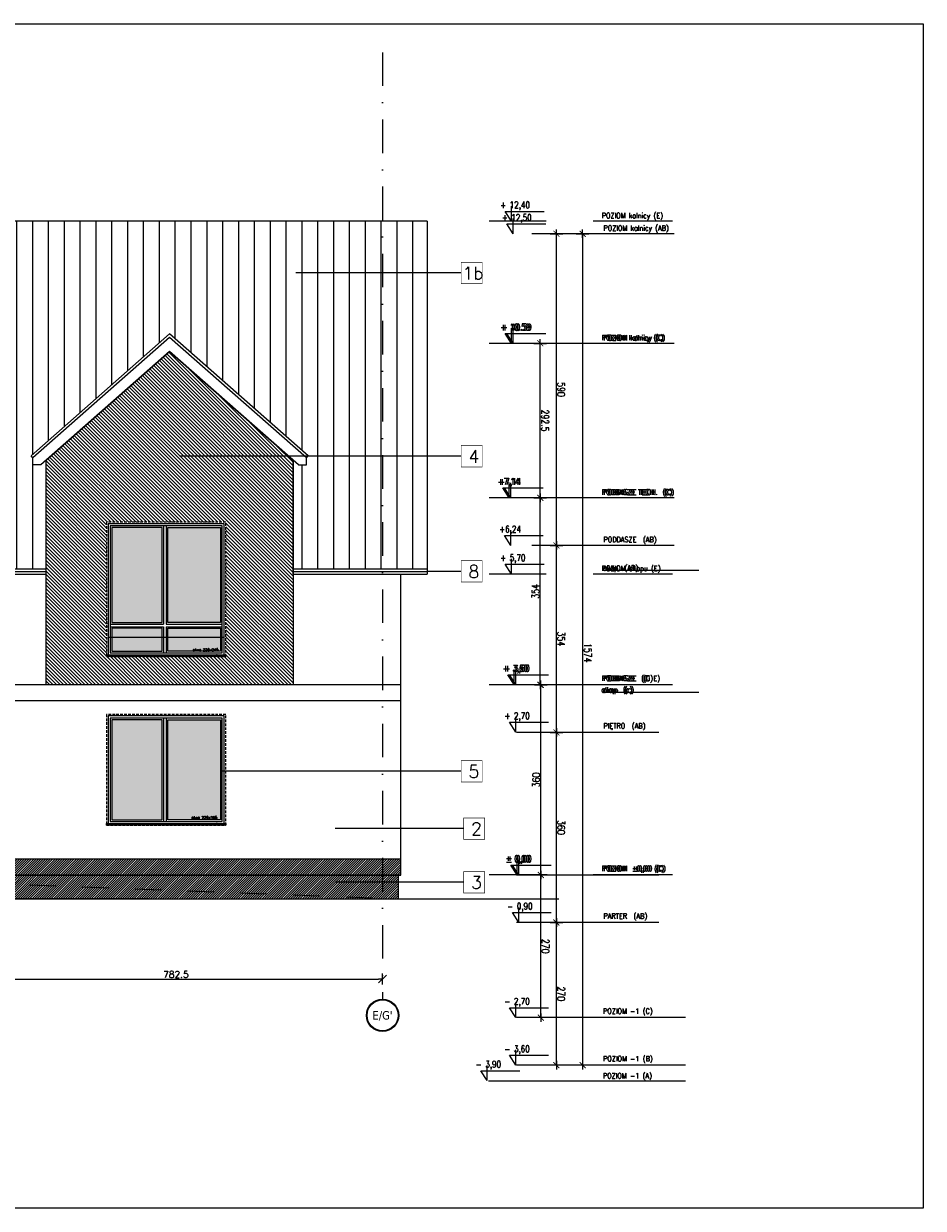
# Model space of a CAD drawing. Header units: millimetres. Extents: x 23192 to 177760, y -399809 to -79279.
# Tile 56 of 256: x 76333 to 78036, y -210097 to -207855. Entities that reach past the tile are written whole.
import ezdxf
from ezdxf.enums import TextEntityAlignment as Align

# ---------------------------------------------------------------- set-up
doc = ezdxf.new("R2010")
doc.units = ezdxf.units.MM
for name, pattern in [('2_3', [1, 0.5, -0.5]), ('CARKOVANA', [7.5, 5, -2.5]), ('DASHDOT', [25.4, 12.7, -6.35, 0, -6.35])]:
    doc.linetypes.add(name, pattern=pattern)
doc.layers.get('0').update_dxf_attribs({"lineweight": 0})
for name, color, linetype, lineweight in [('! opisy okien elewacja', 7, 'Continuous', 0), ('!! 0_ Istn-okna', 6, 'Continuous', 13), ('!! 0_ Istn-sciany', 3, 'Continuous', 30), ('!! 1  WYDZIELENIE PPOŻ', 252, 'Continuous', 0), ('!! 1_Hatch dach', 252, 'Continuous', 5), ('!! 1_projektowana elewacja', 3, 'Continuous', 25), ('!! wymiary osi', 250, 'Continuous', 9), ('0-osie-liniA', 14, 'DASHDOT', 5), ('0-osie-tx', 66, 'Continuous', 9), ('0-rzedne-blok', 62, 'Continuous', 13)]:
    doc.layers.add(name, color=color, linetype=linetype, lineweight=lineweight)
for name, color, linetype, lineweight, plot in [('!! 0_bloki rzędnych', 7, 'Continuous', 0, False), ('!! 0_ramki', 66, 'Continuous', 9, False), ('ND', 240, 'Continuous', 0, False)]:
    doc.layers.add(name, color=color, linetype=linetype, lineweight=lineweight, plot=plot)
doc.layers.add('!! 1_ELEWACJA KOLOR', color=7, linetype='Continuous', lineweight=13, true_color=0x6888bb)
doc.layers.add('!! 2_ELEWACJA COKÓŁ', color=9, linetype='Continuous', lineweight=13, true_color=0x808080)
doc.layers.add('!!_1  OPISY ELEWACJE', color=250, linetype='Continuous')
doc.styles.add('DEUTSCH', font='SIMPLEX8')
doc.styles.add('SIMPLEX', font='simplex.shx', dxfattribs={"width": 0.77})
doc.styles.add('TAHOMA', font='tahoma.ttf')
doc.styles.add('TXT', font='simplex.shx')
doc.dimstyles.new('DIM50', dxfattribs={"dimscale": 5, "dimtxt": 2.5, "dimasz": 1.5, "dimexe": 0, "dimexo": 0, "dimgap": 0.5, "dimtad": 1, "dimdec": 4, "dimrnd": 0.5, "dimdsep": 46, "dimtxsty": 'TXT', "dimblk1": 'TICK1', "dimblk2": 'TICK1', "dimsah": 1, "dimcen": 0, "dimse1": 1, "dimse2": 1, "dimclrd": 1, "dimclre": 7, "dimclrt": 9, "dimadec": 0, "dimazin": 0, "dimtfac": 1, "dimtdec": 4, "dimtmove": 2, "dimatfit": 3, "dimldrblk": 'TICK1', "dimfxl": 1, "dimtolj": 1, "dimarcsym": 0})
doc.dimstyles.new('OL PB 100', dxfattribs={"dimscale": 4, "dimtxt": 3.5, "dimasz": 0.2, "dimexe": 10, "dimexo": 10, "dimgap": 0.5, "dimtad": 1, "dimdec": 1, "dimrnd": 0.5, "dimzin": 9, "dimdsep": 46, "dimtxsty": 'SIMPLEX', "dimblk": 'thick_MSz', "dimcen": 0.05, "dimdle": 8, "dimse1": 1, "dimse2": 1, "dimclrd": 256, "dimclre": 256, "dimclrt": 3, "dimadec": 1, "dimazin": 2, "dimtfac": 1, "dimtdec": 1, "dimtix": 1, "dimtofl": 0, "dimtmove": 2, "dimatfit": 3, "dimldrblk": 'thick_MSz', "dimfxl": 10, "dimfxlon": 1, "dimtolj": 1, "dimlwd": -1, "dimlwe": -1, "dimarcsym": 0})

# ---------------------------------------------------------------- blocks, each defined once
blk = doc.blocks.new('thick_MSz')
for p, q in [((-10, 0), (10, 0)), ((0, 15), (0, -15))]:
    blk.add_line(p, q)
at = {"const_width": 2, "elevation": 2}
blk.add_lwpolyline([(-7.1, -7.1), (7.1, 7.1)], dxfattribs=at)
blk = doc.blocks.new('*D3826')
at = {"layer": 'DEFPOINTS', "color": 0, "ltscale": 100, "transparency": 16777216}
for p in [(15576.3, 8739.9), (15576.3, 8648.5), (15846.3, 8648.5)]:
    blk.add_point(p, dxfattribs=at)
at = {"layer": 'ND', "ltscale": 100, "transparency": 16777216}
blk.add_line((15845.5, 8739.9), (15577.1, 8739.9), dxfattribs=at)
at = {"layer": 'ND', "ltscale": 100, "transparency": 16777216, "xscale": 0.8, "yscale": 0.8, "zscale": 0.8}
for p, rotation in [((15576.3, 8739.9), 180.0000000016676), ((15846.3, 8739.9), 1.667546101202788e-09)]:
    blk.add_blockref('thick_MSz', p, dxfattribs=dict(at, rotation=rotation))
at = {"layer": 'ND', "color": 3, "ltscale": 100, "transparency": 16777216, "insert": (15711.3, 8748.9), "char_height": 14, "attachment_point": 5, "rotation": 0, "style": 'SIMPLEX'}
blk.add_mtext('\\A1;270', dxfattribs=at)
blk = doc.blocks.new('D_kota')
for p, q in [((8.7, 0), (8.7, 23)), ((-0.8, 15), (8.7, 15)), ((8.7, 0), (-0.8, 15))]:
    blk.add_line(p, q)
blk.add_lwpolyline([(-0.8, 15), (57.9, 15)])
at = {"style": 'DEUTSCH', "width": 0.8}
blk.add_attdef('POZ.ARCH', (7.3, 19.7), '', height=10, dxfattribs=at)
blk = doc.blocks.new('*D3827')
at = {"layer": 'DEFPOINTS', "color": 0, "ltscale": 100, "transparency": 16777216}
for p in [(15846.3, 8789.5), (14272.3, 8752.2), (15846.3, 8606.6)]:
    blk.add_point(p, dxfattribs=at)
at = {"layer": 'ND', "ltscale": 100, "transparency": 16777216}
blk.add_line((14273.1, 8789.5), (15845.5, 8789.5), dxfattribs=at)
at = {"layer": 'ND', "ltscale": 100, "transparency": 16777216, "xscale": 0.8, "yscale": 0.8, "zscale": 0.8}
for p, rotation in [((14272.3, 8789.5), 180.0000000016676), ((15846.3, 8789.5), 1.667517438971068e-09)]:
    blk.add_blockref('thick_MSz', p, dxfattribs=dict(at, rotation=rotation))
at = {"layer": 'ND', "color": 3, "ltscale": 100, "transparency": 16777216, "insert": (15065.7, 8799.5), "char_height": 14, "attachment_point": 5, "rotation": 0, "style": 'SIMPLEX'}
blk.add_mtext('\\A1;1574', dxfattribs=at)
blk = doc.blocks.new('*D3828')
at = {"layer": 'DEFPOINTS', "color": 0, "ltscale": 100, "transparency": 16777216}
for p in [(15216.3, 8739.9), (15216.3, 8648.5), (15576.3, 8648.5)]:
    blk.add_point(p, dxfattribs=at)
at = {"layer": 'ND', "ltscale": 100, "transparency": 16777216}
blk.add_line((15575.5, 8739.9), (15217.1, 8739.9), dxfattribs=at)
at = {"layer": 'ND', "ltscale": 100, "transparency": 16777216, "xscale": 0.8, "yscale": 0.8, "zscale": 0.8}
for p, rotation in [((15216.3, 8739.9), 180.0000000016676), ((15576.3, 8739.9), 1.667546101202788e-09)]:
    blk.add_blockref('thick_MSz', p, dxfattribs=dict(at, rotation=rotation))
at = {"layer": 'ND', "color": 3, "ltscale": 100, "transparency": 16777216, "insert": (15396.3, 8748.9), "char_height": 14, "attachment_point": 5, "rotation": 0, "style": 'SIMPLEX'}
blk.add_mtext('\\A1;360', dxfattribs=at)
blk = doc.blocks.new('*D3829')
at = {"layer": 'DEFPOINTS', "color": 0, "ltscale": 100, "transparency": 16777216}
for p in [(14862.3, 8739.9), (14862.3, 8648.6), (15216.3, 8648.5)]:
    blk.add_point(p, dxfattribs=at)
at = {"layer": 'ND', "ltscale": 100, "transparency": 16777216}
blk.add_line((15215.5, 8739.9), (14863.1, 8739.9), dxfattribs=at)
at = {"layer": 'ND', "ltscale": 100, "transparency": 16777216, "xscale": 0.8, "yscale": 0.8, "zscale": 0.8}
for p, rotation in [((14862.3, 8739.9), 180.0000000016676), ((15216.3, 8739.9), 1.667546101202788e-09)]:
    blk.add_blockref('thick_MSz', p, dxfattribs=dict(at, rotation=rotation))
at = {"layer": 'ND', "color": 3, "ltscale": 100, "transparency": 16777216, "insert": (15039.3, 8748.9), "char_height": 14, "attachment_point": 5, "rotation": 0, "style": 'SIMPLEX'}
blk.add_mtext('\\A1;354', dxfattribs=at)
blk = doc.blocks.new('*D3830')
at = {"layer": 'DEFPOINTS', "color": 0, "ltscale": 100, "transparency": 16777216}
for p in [(14272.3, 8739.9), (14272.3, 8693), (14862.3, 8648.6)]:
    blk.add_point(p, dxfattribs=at)
at = {"layer": 'ND', "ltscale": 100, "transparency": 16777216}
blk.add_line((14861.5, 8739.9), (14273.1, 8739.9), dxfattribs=at)
at = {"layer": 'ND', "ltscale": 100, "transparency": 16777216, "xscale": 0.8, "yscale": 0.8, "zscale": 0.8}
for p, rotation in [((14272.3, 8739.9), 180.0000000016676), ((14862.3, 8739.9), 1.667546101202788e-09)]:
    blk.add_blockref('thick_MSz', p, dxfattribs=dict(at, rotation=rotation))
at = {"layer": 'ND', "color": 3, "ltscale": 100, "transparency": 16777216, "insert": (14567.3, 8748.9), "char_height": 14, "attachment_point": 5, "rotation": 0, "style": 'SIMPLEX'}
blk.add_mtext('\\A1;590', dxfattribs=at)
blk = doc.blocks.new('*D3831')
at = {"layer": 'DEFPOINTS', "color": 0, "ltscale": 100, "transparency": 16777216}
for p in [(15486.3, 8710.4), (15486.3, 8648.5), (15756.3, 8648.5)]:
    blk.add_point(p, dxfattribs=at)
at = {"layer": 'ND', "ltscale": 100, "transparency": 16777216}
blk.add_line((15755.5, 8710.4), (15487.1, 8710.4), dxfattribs=at)
at = {"layer": 'ND', "ltscale": 100, "transparency": 16777216, "xscale": 0.8, "yscale": 0.8, "zscale": 0.8}
for p, rotation in [((15486.3, 8710.4), 180.0000000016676), ((15756.3, 8710.4), 1.667546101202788e-09)]:
    blk.add_blockref('thick_MSz', p, dxfattribs=dict(at, rotation=rotation))
at = {"layer": 'ND', "color": 3, "ltscale": 100, "transparency": 16777216, "insert": (15621.3, 8719.4), "char_height": 14, "attachment_point": 5, "rotation": 0, "style": 'SIMPLEX'}
blk.add_mtext('\\A1;270', dxfattribs=at)
blk = doc.blocks.new('*D3832')
at = {"layer": 'DEFPOINTS', "color": 0, "ltscale": 100, "transparency": 16777216}
for p in [(15126.3, 8710.4), (15126.3, 8648.5), (15486.3, 8648.5)]:
    blk.add_point(p, dxfattribs=at)
at = {"layer": 'ND', "ltscale": 100, "transparency": 16777216}
blk.add_line((15485.5, 8710.4), (15127.1, 8710.4), dxfattribs=at)
at = {"layer": 'ND', "ltscale": 100, "transparency": 16777216, "xscale": 0.8, "yscale": 0.8, "zscale": 0.8, "rotation": 180}
blk.add_blockref('thick_MSz', (15126.3, 8710.4), dxfattribs=at)
at = {"layer": 'ND', "ltscale": 100, "transparency": 16777216, "xscale": 0.8, "yscale": 0.8, "zscale": 0.8}
blk.add_blockref('thick_MSz', (15486.3, 8710.4), dxfattribs=at)
at = {"layer": 'ND', "color": 3, "ltscale": 100, "transparency": 16777216, "insert": (15306.3, 8701.4), "char_height": 14, "attachment_point": 5, "rotation": 180, "style": 'SIMPLEX'}
blk.add_mtext('\\A1;360', dxfattribs=at)
blk = doc.blocks.new('*D3824')
at = {"layer": 'DEFPOINTS', "color": 0, "ltscale": 100, "transparency": 16777216}
for p in [(14772.3, 8709.4), (14772.3, 8648.5), (15126.3, 8648.5)]:
    blk.add_point(p, dxfattribs=at)
at = {"layer": 'ND', "ltscale": 100, "transparency": 16777216}
blk.add_line((15125.5, 8709.4), (14773.1, 8709.4), dxfattribs=at)
at = {"layer": 'ND', "ltscale": 100, "transparency": 16777216, "xscale": 0.8, "yscale": 0.8, "zscale": 0.8, "rotation": 180}
blk.add_blockref('thick_MSz', (14772.3, 8709.4), dxfattribs=at)
at = {"layer": 'ND', "ltscale": 100, "transparency": 16777216, "xscale": 0.8, "yscale": 0.8, "zscale": 0.8}
blk.add_blockref('thick_MSz', (15126.3, 8709.4), dxfattribs=at)
at = {"layer": 'ND', "color": 3, "ltscale": 100, "transparency": 16777216, "insert": (14949.3, 8700.4), "char_height": 14, "attachment_point": 5, "rotation": 180, "style": 'SIMPLEX'}
blk.add_mtext('\\A1;354', dxfattribs=at)
blk = doc.blocks.new('*D3825')
at = {"layer": 'DEFPOINTS', "color": 0, "ltscale": 100, "transparency": 16777216}
for p in [(14479.8, 8709.4), (14479.8, 8593.5), (14772.3, 8593.5)]:
    blk.add_point(p, dxfattribs=at)
at = {"layer": 'ND', "ltscale": 100, "transparency": 16777216}
blk.add_line((14771.5, 8709.4), (14480.6, 8709.4), dxfattribs=at)
at = {"layer": 'ND', "ltscale": 100, "transparency": 16777216, "xscale": 0.8, "yscale": 0.8, "zscale": 0.8, "rotation": 180}
blk.add_blockref('thick_MSz', (14479.8, 8709.4), dxfattribs=at)
at = {"layer": 'ND', "ltscale": 100, "transparency": 16777216, "xscale": 0.8, "yscale": 0.8, "zscale": 0.8}
blk.add_blockref('thick_MSz', (14772.3, 8709.4), dxfattribs=at)
at = {"layer": 'ND', "color": 3, "ltscale": 100, "transparency": 16777216, "insert": (14626.1, 8718.4), "char_height": 14, "attachment_point": 5, "style": 'SIMPLEX'}
blk.add_mtext('\\A1;292.5', dxfattribs=at)
blk = doc.blocks.new('N OKNO 220X245')
at = {"layer": '!! 1_Hatch dach', "true_color": 0x575757}
h = blk.add_hatch(dxfattribs=at)
h.set_pattern_fill('DOTS', color=251, angle=360)
h.set_pattern_definition([(180, (74902.1715, -193611.4926), (-0.79375, -1.5875), [0, -1.5875])])
h.paths.add_polyline_path([(74700.2, -203917.2), (74795.2, -203917.2), (74795.2, -203873.7), (74700.2, -203873.7)])
h.paths.add_polyline_path([(74806.2, -203917.2), (74906.2, -203917.2), (74906.2, -203873.7), (74806.2, -203873.7)])
h.paths.add_polyline_path([(74806.2, -203862.7), (74906.2, -203862.7), (74906.2, -203682.7), (74806.2, -203682.7)])
h.paths.add_polyline_path([(74700.2, -203862.7), (74795.2, -203862.7), (74795.2, -203682.7), (74700.2, -203682.7)])
h = blk.add_hatch(dxfattribs=at)
h.set_pattern_fill('ANSI31', color=251, scale=0.05, angle=360)
h.set_pattern_definition([(45, (26142.61758, 33649.01818), (-0.11225320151, 0.11225320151), [])])
h.paths.add_polyline_path([(74690.2, -203924.2), (74916.2, -203924.2), (74916.2, -203927.2), (74690.2, -203927.2)])
at = {"layer": '! opisy okien elewacja'}
for p in [(74693.2, -203865.2), (74693.2, -203871.2), (74693.2, -203924.2), (74899.2, -203924.2)]:
    blk.add_point(p, dxfattribs=at)
at = {"layer": '!! 0_ Istn-okna', "linetype": 'CARKOVANA', "lineweight": 5}
blk.add_lwpolyline([(74690.2, -203927.2), (74916.2, -203927.2), (74916.2, -203672.7), (74690.2, -203672.7)], close=True, dxfattribs=at)
at = {"layer": '!! 0_ Istn-okna'}
for points in [[(74693.2, -203924.2), (74913.2, -203924.2), (74913.2, -203675.7), (74693.2, -203675.7)], [(74697.2, -203920.2), (74909.2, -203920.2), (74909.2, -203679.7), (74697.2, -203679.7)], [(74795.2, -203682.7), (74700.2, -203682.7), (74700.2, -203862.7), (74795.2, -203862.7)], [(74806.2, -203682.7), (74906.2, -203682.7), (74906.2, -203862.7), (74806.2, -203862.7)], [(74795.2, -203873.7), (74700.2, -203873.7), (74700.2, -203917.2), (74795.2, -203917.2)], [(74806.2, -203873.7), (74906.2, -203873.7), (74906.2, -203917.2), (74806.2, -203917.2)], [(74690.2, -203924.2), (74916.2, -203924.2), (74916.2, -203927.2), (74690.2, -203927.2)]]:
    blk.add_lwpolyline(points, close=True, dxfattribs=at)
for points in [[(74798.2, -203679.7), (74798.2, -203865.7)], [(74803.2, -203679.7), (74803.2, -203865.7)], [(74697.2, -203865.7), (74798.2, -203865.7)], [(74697.2, -203870.7), (74798.2, -203870.7)], [(74798.2, -203870.7), (74798.2, -203920.2)], [(74803.2, -203865.7), (74909.2, -203865.7)], [(74803.2, -203870.7), (74909.2, -203870.7)], [(74803.2, -203870.7), (74803.2, -203920.2)]]:
    blk.add_lwpolyline(points, dxfattribs=at)
blk.add_lwpolyline([(74693.2, -203890.7), (74913.2, -203890.7)])
at = {"insert": (74853.5, -203912.2), "char_height": 5, "attachment_point": 1, "style": 'TXT'}
blk.add_mtext_dynamic_manual_height_columns('okno 220x245', width=87.931, gutter_width=75, heights=[0], dxfattribs=at)
blk = doc.blocks.new('N OKNO 220 X 195')
at = {"layer": '!! 1_Hatch dach', "true_color": 0x575757}
h = blk.add_hatch(dxfattribs=at)
h.set_pattern_fill('DOTS', color=251, angle=360)
h.paths.add_polyline_path([(76877.5, -203419.8), (76777.5, -203419.8), (76777.5, -203609.3), (76877.5, -203609.3)])
h.paths.add_polyline_path([(76766.5, -203419.8), (76671.5, -203419.8), (76671.5, -203609.3), (76766.5, -203609.3)])
h = blk.add_hatch(dxfattribs=at)
h.set_pattern_fill('ANSI31', color=251, scale=0.05, angle=360)
h.set_pattern_definition([(45, (28113.94453, 33956.91823), (-0.11225320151, 0.11225320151), [])])
h.paths.add_polyline_path([(76661.5, -203616.3), (76887.5, -203616.3), (76887.5, -203619.3), (76661.5, -203619.3)])
at = {"layer": '! opisy okien elewacja'}
for p in [(76664.5, -203616.3), (76870.5, -203616.3)]:
    blk.add_point(p, dxfattribs=at)
at = {"layer": '!! 0_ Istn-okna', "linetype": 'CARKOVANA', "lineweight": 5}
blk.add_lwpolyline([(76661.5, -203619.3), (76887.5, -203619.3), (76887.5, -203409.8), (76661.5, -203409.8)], close=True, dxfattribs=at)
at = {"layer": '!! 0_ Istn-okna'}
for points in [[(76664.5, -203616.3), (76884.5, -203616.3), (76884.5, -203412.8), (76664.5, -203412.8)], [(76668.5, -203612.3), (76880.5, -203612.3), (76880.5, -203416.8), (76668.5, -203416.8)], [(76766.5, -203419.8), (76671.5, -203419.8), (76671.5, -203609.3), (76766.5, -203609.3)], [(76777.5, -203419.8), (76877.5, -203419.8), (76877.5, -203609.3), (76777.5, -203609.3)], [(76661.5, -203616.3), (76887.5, -203616.3), (76887.5, -203619.3), (76661.5, -203619.3)]]:
    blk.add_lwpolyline(points, close=True, dxfattribs=at)
for points in [[(76769.5, -203416.8), (76769.5, -203612.3)], [(76774.5, -203416.8), (76774.5, -203612.3)]]:
    blk.add_lwpolyline(points, dxfattribs=at)
at = {"insert": (76822.4, -203602.6), "char_height": 5, "attachment_point": 1, "style": 'TXT'}
blk.add_mtext_dynamic_manual_height_columns('okno 220x195', width=87.931, gutter_width=75, heights=[0], dxfattribs=at)
blk = doc.blocks.new('*U81')
h = blk.add_hatch(color=256)
edge = h.paths.add_edge_path()
edge.add_arc((0, 0), 30.6, 0, 360)
edge = h.paths.add_edge_path(flags=17)
edge.add_arc((0, 0), 29.4, 0, 360)
for radius in [30.6, 29.4]:
    blk.add_circle((0, 0), radius)
at = {"style": 'TAHOMA', "flags": 8}
blk.add_attdef('ANSICHTSNUMMER', text='', height=16, dxfattribs=at).set_placement((0, 0), align=Align.MIDDLE_CENTER)
blk = doc.blocks.new('TICK1')
at = {"color": 2}
blk.add_line((-1, -1), (1, 1), dxfattribs=at)
at = {"color": 0}
for p, q in [((0, 0), (-1, 0)), ((0, -1.4), (0, 1.4))]:
    blk.add_line(p, q, dxfattribs=at)
blk = doc.blocks.new('*D3711')
at = {"layer": '!! wymiary osi', "color": 1, "lineweight": -2, "transparency": 16777216}
blk.add_line((62617.6, -216280.7), (63385.1, -216280.7), dxfattribs=at)
at = {"layer": 'DEFPOINTS', "color": 0, "transparency": 16777216}
for p in [(62610.1, -216280.7), (63392.6, -216280.7), (63392.6, -216280.7)]:
    blk.add_point(p, dxfattribs=at)
at = {"layer": '!! wymiary osi', "color": 1, "lineweight": -2, "transparency": 16777216, "xscale": 7.5, "yscale": 7.5, "zscale": 7.5, "rotation": 180}
blk.add_blockref('TICK1', (62610.1, -216280.7), dxfattribs=at)
at = {"layer": '!! wymiary osi', "color": 1, "lineweight": -2, "transparency": 16777216, "xscale": 7.5, "yscale": 7.5, "zscale": 7.5}
blk.add_blockref('TICK1', (63392.6, -216280.7), dxfattribs=at)
at = {"layer": '!! wymiary osi', "color": 9, "transparency": 16777216, "insert": (63001.3, -216271.9), "char_height": 12.5, "attachment_point": 5, "style": 'TXT'}
blk.add_mtext('\\A1;782.5', dxfattribs=at)
blk = doc.blocks.new('rzędne elewacji 3')
at = {"layer": '0-rzedne-blok'}
for p, q in [((-21412, 5688.3), (-21262.2, 5688.3)), ((-21173, 5688.3), (-21065, 5688.3)), ((-21412, 5328.3), (-21262.2, 5328.3)), ((-21173, 5328.3), (-21065, 5328.3)), ((-21412.1, 5118.5), (-21262.2, 5118.5)), ((-21173, 5118.5), (-21065, 5118.5)), ((-21412.1, 4974.3), (-21262.2, 4974.3)), ((-21173, 4974.3), (-21065, 4974.3)), ((-21412.1, 4681.8), (-21262.2, 4681.8)), ((-21173, 4681.8), (-21065, 4681.8)), ((-21412.1, 4450.7), (-21262.2, 4450.7)), ((-21173, 4450.7), (-21065, 4450.7))]:
    blk.add_line(p, q, dxfattribs=at)
ref = blk.add_blockref('D_kota', (-21107, 5688.3), dxfattribs=dict(at, xscale=1.250000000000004, yscale=1.250000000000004, zscale=1.250000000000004, rotation=180))
ref.add_attrib('POZ.ARCH', '%%p 0,00  ', (-21096.2, 5663.8), dxfattribs={"layer": '0', "height": 12.5, "rotation": 180, "style": 'DEUTSCH', "width": 0.8})
ref = blk.add_blockref('D_kota', (-21101.6, 5327.9), dxfattribs=dict(at, xscale=1.250000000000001, yscale=1.250000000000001, zscale=1.250000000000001, rotation=179.9999999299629))
ref.add_attrib('POZ.ARCH', '+ 3,60', (-21090.7, 5303.3), dxfattribs={"layer": '0', "height": 12.5, "rotation": 180, "style": 'DEUTSCH', "width": 0.8})
ref = blk.add_blockref('D_kota', (-21096.6, 5118.5), dxfattribs=dict(at, xscale=1.250000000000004, yscale=1.250000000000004, zscale=1.250000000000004, rotation=180))
ref.add_attrib('POZ.ARCH', '+ 5,70', (-21085.8, 5093.9), dxfattribs={"layer": '0', "height": 12.5, "rotation": 180, "style": 'DEUTSCH', "width": 0.8})
ref = blk.add_blockref('D_kota', (-21091.8, 4974.3), dxfattribs=dict(at, xscale=1.250000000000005, yscale=1.250000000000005, zscale=1.250000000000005, rotation=180))
ref.add_attrib('POZ.ARCH', '+7,14', (-21081, 4949.8), dxfattribs={"layer": '0', "height": 12.5, "rotation": 180, "style": 'DEUTSCH', "width": 0.8})
ref = blk.add_blockref('D_kota', (-21096.6, 4681.8), dxfattribs=dict(at, xscale=1.250000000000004, yscale=1.250000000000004, zscale=1.250000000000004, rotation=180))
ref.add_attrib('POZ.ARCH', '+ 10.59', (-21085.8, 4657.2), dxfattribs={"layer": '0', "height": 12.5, "rotation": 180, "style": 'DEUTSCH', "width": 0.8})
ref = blk.add_blockref('D_kota', (-21096.6, 4450.7), dxfattribs=dict(at, xscale=1.250000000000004, yscale=1.250000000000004, zscale=1.250000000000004, rotation=180))
ref.add_attrib('POZ.ARCH', '+ 12,40', (-21085.8, 4426.1), dxfattribs={"layer": '0', "height": 12.5, "rotation": 180, "style": 'DEUTSCH', "width": 0.8})
at = {"layer": '0-rzedne-blok', "style": 'SIMPLEX', "width": 0.77}
for s, p in [('POZIOM  %%P0,00 (C)', (-21278.3, 5681, 0)), ('okap  (c)', (-21277.4, 5342.7)), ('PODDASZE  (Ci E)', (-21278.3, 5321, 0)), ('POZIOM okapu (E)', (-21278.3, 5112.8, 0)), ('PODDASZE TECH.  (C)', (-21278.3, 4968.4, 0)), ('POZIOM kalnicy (C)', (-21278.3, 4676.1, 0)), ('POZIOM kalnicy (E)', (-21278.3, 4445, 0))]:
    blk.add_text(s, height=10, rotation=180, dxfattribs=at).set_placement(p)
blk = doc.blocks.new('POZIOMY BLOK')
for p, q in [((14909.91, 9009.49), (14909.91, 8828.06)), ((15140.67, 9009.49), (15140.67, 8828.06)), ((15756.32, 8984.49), (15756.32, 8664.25)), ((15846.32, 8984.49), (15846.32, 8664.25)), ((15876.32, 8984.49), (15876.32, 8664.25)), ((14272.32, 8962.8), (14272.32, 8693.05)), ((14479.8, 8962.8), (14479.8, 8693.05)), ((14772.32, 8962.8), (14772.32, 8693.05)), ((14862.32, 8962.8), (14862.32, 8693.05)), ((15126.32, 8934), (15126.32, 8664.25)), ((15216.32, 8934), (15216.32, 8664.25)), ((15486.32, 8934), (15486.32, 8664.25)), ((15576.32, 8934), (15576.32, 8664.25)), ((15876.32, 8682.25), (15876.32, 8611.49))]:
    blk.add_line(p, q)
at = {"layer": '0-rzedne-blok'}
ref = blk.add_blockref('D_kota', (15125.85, 8652.26), dxfattribs=dict(at, xscale=1.250000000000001, yscale=1.250000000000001, zscale=1.250000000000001, rotation=89.99999992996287))
ref.add_attrib('POZ.ARCH', '+ 3,60', (15101.27, 8641.44), dxfattribs={"layer": '0', "height": 12.5, "rotation": 90, "style": 'DEUTSCH', "width": 0.8})
ref = blk.add_blockref('D_kota', (15215.85, 8652.26), dxfattribs=dict(at, xscale=1.250000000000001, yscale=1.250000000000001, zscale=1.250000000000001, rotation=89.99999992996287))
ref.add_attrib('POZ.ARCH', '+ 2,70', (15191.27, 8641.44), dxfattribs={"layer": '0', "height": 12.5, "rotation": 90, "style": 'DEUTSCH', "width": 0.8})
ref = blk.add_blockref('D_kota', (15486.32, 8657.67), dxfattribs=dict(at, xscale=1.250000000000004, yscale=1.250000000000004, zscale=1.250000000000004, rotation=90))
ref.add_attrib('POZ.ARCH', '%%p 0,00  ', (15461.74, 8646.85), dxfattribs={"layer": '0', "height": 12.5, "rotation": 90, "style": 'DEUTSCH', "width": 0.8})
ref = blk.add_blockref('D_kota', (15576.32, 8657.67), dxfattribs=dict(at, xscale=1.250000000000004, yscale=1.250000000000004, zscale=1.250000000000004, rotation=90))
ref.add_attrib('POZ.ARCH', '- 0,90  ', (15551.74, 8646.85), dxfattribs={"layer": '0', "height": 12.5, "rotation": 90, "style": 'DEUTSCH', "width": 0.8})
ref = blk.add_blockref('D_kota', (15756.32, 8652.26), dxfattribs=dict(at, xscale=1.250000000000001, yscale=1.250000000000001, zscale=1.250000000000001, rotation=89.99999992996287))
ref.add_attrib('POZ.ARCH', '- 2,70', (15731.74, 8641.44), dxfattribs={"layer": '0', "height": 12.5, "rotation": 90, "style": 'DEUTSCH', "width": 0.8})
ref = blk.add_blockref('D_kota', (15846.32, 8652.26), dxfattribs=dict(at, xscale=1.250000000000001, yscale=1.250000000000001, zscale=1.250000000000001, rotation=89.99999992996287))
ref.add_attrib('POZ.ARCH', '- 3,60', (15821.74, 8641.44), dxfattribs={"layer": '0', "height": 12.5, "rotation": 90, "style": 'DEUTSCH', "width": 0.8})
ref = blk.add_blockref('D_kota', (14272.32, 8647.32), dxfattribs=dict(at, xscale=1.250000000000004, yscale=1.250000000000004, zscale=1.250000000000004, rotation=90))
ref.add_attrib('POZ.ARCH', '+ 12,50', (14247.74, 8636.49), dxfattribs={"layer": '0', "height": 12.5, "rotation": 90, "style": 'DEUTSCH', "width": 0.8})
ref = blk.add_blockref('D_kota', (14479.8, 8647.32), dxfattribs=dict(at, xscale=1.250000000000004, yscale=1.250000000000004, zscale=1.250000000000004, rotation=90))
ref.add_attrib('POZ.ARCH', '+ 10.59', (14455.22, 8636.49), dxfattribs={"layer": '0', "height": 12.5, "rotation": 90, "style": 'DEUTSCH', "width": 0.8})
ref = blk.add_blockref('D_kota', (14772.32, 8642.51), dxfattribs=dict(at, xscale=1.250000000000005, yscale=1.250000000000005, zscale=1.250000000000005, rotation=90))
ref.add_attrib('POZ.ARCH', '+7,14', (14747.74, 8631.68), dxfattribs={"layer": '0', "height": 12.5, "rotation": 90, "style": 'DEUTSCH', "width": 0.8})
ref = blk.add_blockref('D_kota', (14862.32, 8642.51), dxfattribs=dict(at, xscale=1.250000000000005, yscale=1.250000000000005, zscale=1.250000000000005, rotation=90))
ref.add_attrib('POZ.ARCH', '+6,24', (14837.74, 8631.68), dxfattribs={"layer": '0', "height": 12.5, "rotation": 90, "style": 'DEUTSCH', "width": 0.8})
ref = blk.add_blockref('D_kota', (15875.5, 8597.99), dxfattribs=dict(at, xscale=1.250000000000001, yscale=1.250000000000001, zscale=1.250000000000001, rotation=89.99999992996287))
ref.add_attrib('POZ.ARCH', '- 3,90', (15850.92, 8587.16), dxfattribs={"layer": '0', "height": 12.5, "rotation": 90, "style": 'DEUTSCH', "width": 0.8})
at = {"style": 'SIMPLEX', "width": 0.77}
for s, p in [('POZIOM kalnicy (AB)', (14266.63, 8829.03, -0.04)), ('PODDASZE TECH.  (C)', (14766.35, 8829.03, -0.04)), ('POZIOM kalnicy (C)', (14474.11, 8829.03, -0.04)), ('PODDASZE  (AB)', (14856.35, 8829.03, -0.04)), ('POZIOM  %%P0,00 (C)', (15478.99, 8829.03, -0.04)), ('PODDASZE  (C)', (15118.99, 8829.03, -0.04)), ('PIĘTRO  (AB)', (15208.99, 8829.03, -0.04)), ('PARTER  (AB)', (15568.99, 8829.03, -0.04)), ('POZIOM -1 (C)', (15748.99, 8828.23, -0.04)), ('POZIOM -1 (B)', (15838.99, 8828.23, -0.04)), ('POZIOM -1 (A)', (15871.38, 8827.97, -0.04)), ('okap  (AB)', (14909.91, 8828.06)), ('okap  (c)', (15140.67, 8828.06))]:
    blk.add_text(s, height=10, rotation=90, dxfattribs=at).set_placement(p)
at = {"layer": 'ND', "ltscale": 100}
dim = blk.add_linear_dim(base=(15846.32, 8789.48), p1=(14272.32, 8752.23), p2=(15846.32, 8606.6), angle=180, dimstyle='OL PB 100', dxfattribs=at)
dim.commit()
dim.dimension.update_dxf_attribs({"geometry": '*D3827', "text_midpoint": (15065.71, 8799.48), "dimtype": 160})
for base, p1, p2, picture, middle in [((14272.32, 8739.89), (14862.32, 8648.65), (14272.32, 8693.05), '*D3830', (14567.32, 8748.89)), ((14862.32, 8739.89), (15216.32, 8648.52), (14862.32, 8648.65), '*D3829', (15039.32, 8748.89)), ((15216.32, 8739.89), (15576.32, 8648.52), (15216.32, 8648.52), '*D3828', (15396.32, 8748.89)), ((15576.32, 8739.89), (15846.32, 8648.52), (15576.32, 8648.52), '*D3826', (15711.32, 8748.89)), ((15486.32, 8710.39), (15756.32, 8648.52), (15486.32, 8648.52), '*D3831', (15621.32, 8719.39)), ((14772.32, 8709.43), (15126.32, 8648.52), (14772.32, 8648.52), '*D3824', (14949.32, 8700.43)), ((15126.32, 8710.39), (15486.32, 8648.52), (15126.32, 8648.52), '*D3832', (15306.32, 8701.39))]:
    dim = blk.add_linear_dim(base=base, p1=p1, p2=p2, angle=180, dimstyle='OL PB 100', dxfattribs=at)
    dim.commit()
    dim.dimension.update_dxf_attribs({"geometry": picture, "text_midpoint": middle})
dim = blk.add_linear_dim(base=(14479.8, 8709.43), p1=(14772.32, 8593.49), p2=(14479.8, 8593.49), dimstyle='OL PB 100', dxfattribs=at)
dim.commit()
dim.dimension.update_dxf_attribs({"geometry": '*D3825', "text_midpoint": (14626.06, 8718.43)})
blk = doc.blocks.new('BLOK OSIE D-E PD')
at = {"layer": '0-osie-liniA', "ltscale": 5}
blk.add_lwpolyline([(63392.56735, -214526.31528), (63392.56735, -216318.84626)], dxfattribs=at)
at = {"layer": '0-osie-tx'}
ref = blk.add_blockref('*U81', (63392.56735, -216349.44626), dxfattribs=dict(at, rotation=180))
ref.add_attrib('ANSICHTSNUMMER', "E/G'", dxfattribs={"layer": '0', "height": 16, "style": 'TAHOMA', "flags": 8}).set_placement((63392.56735, -216349.44626), align=Align.MIDDLE_CENTER)
at = {"layer": '!! wymiary osi'}
dim = blk.add_linear_dim(base=(63392.56735, -216280.68013), p1=(62610.06735, -216280.68013), p2=(63392.56735, -216280.68013), dimstyle='DIM50', dxfattribs=at)
dim.commit()
dim.dimension.update_dxf_attribs({"geometry": '*D3711', "text_midpoint": (63001.31735, -216271.93013)})

msp = doc.modelspace()

# ---------------------------------------------------------------- hatches: boundary and pattern name
at = {"layer": '!! 1_ELEWACJA KOLOR', "true_color": 0x4f5358}
h = msp.add_hatch(dxfattribs=at)
h.set_pattern_fill('ANSI31', color=251, scale=1.5, angle=-90)
h.set_pattern_definition([(315, (0, -6910.918), (3.36759605, 3.36759605), [])])
h.paths.add_polyline_path([(76375.42327, -209106.45733), (76600.46691, -209106.45733), (76600.46691, -209052.95733), (76489.80099, -209052.95733), (76489.80099, -209049.95733), (76489.80099, -208798.45733), (76600.46691, -208798.45733), (76609.29737, -208475.27016), (76375.42327, -208681.07936)])
h.paths.add_polyline_path([(76600.46691, -209106.45733), (76843.17147, -209106.45733), (76843.17147, -208681.07936), (76609.29737, -208475.27016), (76600.46691, -208798.45733), (76715.80099, -208798.45733), (76715.80099, -209052.95733), (76600.46691, -209052.95733)])
at = {"layer": '!! 1_Hatch dach'}
h = msp.add_hatch(dxfattribs=at)
h.set_pattern_fill('_USER', color=8, scale=30, angle=90, pattern_type=0)
h.set_pattern_definition([(90, (0, 0), (-30, 2e-15), [])])
h.paths.add_polyline_path([(75630.92327, -208626.32851), (75630.92327, -208228.75994), (75282.42327, -208228.75994), (75282.42327, -208724.1193), (75333.72641, -208769.26606), (75330.42327, -208773.01963), (75330.42327, -208786.34029), (75315.28616, -208786.34029), (75305.42327, -208777.66095), (75305.42327, -208886.62491), (75509.29737, -208886.62491), (75509.29737, -208766.66095), (75486.93448, -208786.34029), (75471.79737, -208786.34029), (75471.79737, -208773.01963), (75468.49423, -208769.26606)])
h.paths.add_polyline_path([(75342.95555, -208600.81178), (75342.95555, -208595.81178), (75342.95555, -208463.81178), (75456.70555, -208463.81178), (75456.70555, -208597.81178), (75456.70555, -208600.81178)], flags=16)
h.paths.add_polyline_path([(75344.95555, -208595.81178), (75344.95555, -208465.81178), (75454.70555, -208465.81178), (75454.70555, -208595.81178)], flags=0)
h.paths.add_polyline_path([(75349.95555, -208590.81178), (75349.95555, -208470.81178), (75449.70555, -208470.81178), (75449.70555, -208590.81178)], flags=0)
h.paths.add_polyline_path([(75351.95555, -208587.81178), (75351.95555, -208472.81178), (75399.01217, -208472.81178), (75399.83055, -208470.81178), (75400.64893, -208472.81178), (75447.70555, -208472.81178), (75447.70555, -208587.81178)], flags=0)
h.paths.add_polyline_path([(75351.95555, -208587.81178), (75351.95555, -208472.81178), (75447.70555, -208472.81178), (75447.70555, -208587.81178)], flags=0)
h.paths.add_polyline_path([(75342.95555, -208437.52314), (75342.95555, -208432.52314), (75342.95555, -208300.52314), (75456.70555, -208300.52314), (75456.70555, -208434.52314), (75456.70555, -208437.52314)], flags=16)
h.paths.add_polyline_path([(75344.95555, -208432.52314), (75344.95555, -208302.52314), (75454.70555, -208302.52314), (75454.70555, -208432.52314)], flags=0)
h.paths.add_polyline_path([(75349.95555, -208427.52314), (75349.95555, -208307.52314), (75449.70555, -208307.52314), (75449.70555, -208427.52314)], flags=0)
h.paths.add_polyline_path([(75447.70555, -208424.52314), (75351.95555, -208424.52314), (75351.95555, -208309.52314), (75399.01217, -208309.52314), (75399.83055, -208307.52314), (75400.64893, -208309.52314), (75447.70555, -208309.52314)], flags=0)
h.paths.add_polyline_path([(75447.70555, -208424.52314), (75351.95555, -208424.52314), (75351.95555, -208309.52314), (75447.70555, -208309.52314)], flags=0)
h.paths.add_polyline_path([(75282.42327, -208228.75994), (75031.92327, -208228.75994), (75031.92327, -208503.6793), (75282.42327, -208724.1193)])
h.paths.add_polyline_path([(75031.92327, -208228.75994), (74947.42327, -208228.75994), (74947.42327, -208454.61771), (74961.79737, -208441.96851), (75031.92327, -208503.6793)])
h.paths.add_polyline_path([(76204.90824, -208300.52314), (76229.92327, -208300.52314), (76229.92327, -208228.75994), (75630.92327, -208228.75994), (75630.92327, -208626.32851), (75840.42327, -208441.96851), (76212.35232, -208769.26606), (76209.04918, -208773.01963), (76209.04918, -208786.34029), (76193.91206, -208786.34029), (76171.54918, -208766.66095), (76171.54918, -208886.62491), (76229.92327, -208886.62491), (76229.92327, -208600.81178), (76204.90824, -208600.81178), (76204.90824, -208595.81178), (76204.90824, -208463.81178), (76229.92327, -208463.81178), (76229.92327, -208437.52314), (76204.90824, -208437.52314), (76204.90824, -208432.52314)])
h.paths.add_polyline_path([(77012.42327, -208228.75994), (76229.92327, -208228.75994), (76229.92327, -208300.52314), (76318.65824, -208300.52314), (76318.65824, -208434.52314), (76318.65824, -208437.52314), (76229.92327, -208437.52314), (76229.92327, -208463.81178), (76318.65824, -208463.81178), (76318.65824, -208597.81178), (76318.65824, -208600.81178), (76229.92327, -208600.81178), (76229.92327, -208886.62491), (76375.42327, -208886.62491), (76375.42327, -208681.07936), (76365.56039, -208689.7587), (76350.42327, -208689.7587), (76350.42327, -208676.43804), (76347.12013, -208672.68447), (76609.29737, -208441.96851), (76871.4746, -208672.68447), (76868.17147, -208676.43804), (76868.17147, -208689.7587), (76853.03435, -208689.7587), (76843.17147, -208681.07936), (76843.17147, -208886.62491), (77012.42327, -208886.62491)])
h.paths.add_polyline_path([(77096.92327, -208228.75994), (77012.42327, -208228.75994), (77012.42327, -208886.62491), (77096.92327, -208886.62491)])
h.paths.add_polyline_path([(75371.7833, -208589.31882), (75433.80711, -208589.31882), (75433.80711, -208580.15216), (75371.7833, -208580.15216)], flags=8)
h.paths.add_polyline_path([(75371.7833, -208426.03018), (75433.80711, -208426.03018), (75433.80711, -208416.86351), (75371.7833, -208416.86351)], flags=8)
at = {"layer": '!! 2_ELEWACJA COKÓŁ', "true_color": 0x2b2b2c}
h = msp.add_hatch(dxfattribs=at)
h.set_pattern_fill('ANSI31', color=250)
h.set_pattern_definition([(45, (0, -6910.9182), (-2.24506403, 2.24506403), [])])
h.paths.add_polyline_path([(77041.92327, -209511.45733), (77041.92327, -209466.45733), (77046.92327, -209466.45733), (77046.92327, -209436.45733), (75269.9293, -209436.45733), (75269.9293, -209466.45733), (75559.29737, -209499.58062), (76082.20105, -209511.45733)])

# ---------------------------------------------------------------- linework, layer by layer
at = {"layer": '!! 0_ Istn-sciany', "linetype": '2_3', "lineweight": 20, "ltscale": 100}
msp.add_lwpolyline([(74445.17545, -209413.45733), (77041.92327, -209511.45733)], dxfattribs=at)
at = {"layer": '!! 0_ Istn-sciany'}
msp.add_lwpolyline([(76568.7198, -209511.45733), (76082.20105, -209511.45733)], dxfattribs=at)
at = {"layer": '!! 0_ramki'}
for p, q in [((70976.65678, -207854.77203), (78036.4108, -207854.77203)), ((78036.4108, -207854.77203), (78036.4108, -210097.45169)), ((78036.4108, -210097.45169), (70976.65678, -210097.45169))]:
    msp.add_line(p, q, dxfattribs=at)
at = {"layer": '!! 1_projektowana elewacja'}
for points in [[(77096.92327, -208228.75994), (74947.42327, -208228.75994)], [(77096.92327, -208228.75994), (77096.92327, -208896.62491)], [(76871.4746, -208672.68447), (76609.29737, -208441.96851), (76347.12013, -208672.68447)], [(76868.17147, -208676.43804), (76609.29737, -208448.62884), (76350.42327, -208676.43804)], [(76853.03435, -208689.7587), (76609.29737, -208475.27016), (76365.56039, -208689.7587)], [(76365.56039, -208689.7587), (76350.42327, -208689.7587), (76350.42327, -208676.43804), (76347.12013, -208672.68447)], [(76375.42327, -208896.62491), (76375.42327, -208681.07936)], [(76843.17147, -208896.62491), (76843.17147, -208681.07936)], [(76853.03435, -208689.7587), (76868.17147, -208689.7587), (76868.17147, -208676.43804), (76871.4746, -208672.68447)], [(76171.54918, -208886.62491), (76375.42327, -208886.62491)], [(76171.54918, -208891.62491), (76375.42327, -208891.62491)], [(76171.54918, -208896.62491), (76375.42327, -208896.62491)], [(76843.17147, -208886.62491), (77096.92327, -208886.62491)], [(76843.17147, -208891.62491), (77096.92327, -208891.62491)], [(76843.17147, -208896.62491), (77096.92327, -208896.62491)], [(77046.92327, -209466.45733), (77046.92327, -208896.62491)], [(77046.92327, -209436.45733), (75260.42327, -209436.45733)], [(74445.44004, -209466.45733), (77046.92327, -209466.45733)], [(77041.92327, -209466.45733), (77041.92327, -209511.45733)], [(76568.7198, -209511.45733), (77346.26204, -209511.45733)]]:
    msp.add_lwpolyline(points, dxfattribs=at)
at = {"layer": '!!_1  OPISY ELEWACJE', "const_width": 1.2}
for points in [[(77161.32689, -208347.00804), (77161.32689, -208306.46325), (77201.04123, -208306.46325), (77201.04123, -208347.00804)], [(77161.32689, -208347.00804), (77161.32689, -208306.46325), (77201.04123, -208306.46325), (77201.04123, -208347.00804)], [(77161.32689, -208693.79241), (77161.32689, -208653.24762), (77201.04123, -208653.24762), (77201.04123, -208693.79241)], [(77161.32689, -208693.79241), (77161.32689, -208653.24762), (77201.04123, -208653.24762), (77201.04123, -208693.79241)], [(77161.32689, -208911.8973), (77161.32689, -208871.35251), (77201.04123, -208871.35251), (77201.04123, -208911.8973)], [(77161.32689, -208911.8973), (77161.32689, -208871.35251), (77201.04123, -208871.35251), (77201.04123, -208911.8973)], [(77161.32689, -209290.28391), (77161.32689, -209249.73912), (77201.04123, -209249.73912), (77201.04123, -209290.28391)], [(77161.32689, -209290.28391), (77161.32689, -209249.73912), (77201.04123, -209249.73912), (77201.04123, -209290.28391)], [(77166.3125, -209398.94233), (77166.3125, -209358.39754), (77206.02684, -209358.39754), (77206.02684, -209398.94233)], [(77166.3125, -209398.94233), (77166.3125, -209358.39754), (77206.02684, -209358.39754), (77206.02684, -209398.94233)], [(77166.3125, -209500.50999), (77166.3125, -209459.96521), (77206.02684, -209459.96521), (77206.02684, -209500.50999)], [(77166.3125, -209500.50999), (77166.3125, -209459.96521), (77206.02684, -209459.96521), (77206.02684, -209500.50999)]]:
    msp.add_lwpolyline(points, close=True, dxfattribs=at)
at = {"layer": '!!_1  OPISY ELEWACJE'}
for points in [[(77161.32689, -208326.73564), (76848.39116, -208326.73564)], [(77161.32689, -208673.52002), (76627.77394, -208673.52002)], [(77161.32689, -208891.62491), (77098.71934, -208891.62491)], [(77161.32689, -209270.01152), (76708.80099, -209270.01152)], [(77166.3125, -209378.66994), (76922.70127, -209378.66994)], [(77166.3125, -209480.2376), (76922.70127, -209480.2376)]]:
    msp.add_lwpolyline(points, dxfattribs=at)
msp.add_lwpolyline([(76843.17147, -208681.07936), (76843.17147, -209106.45733), (76375.42327, -209106.45733), (76375.42327, -208681.07936), (76609.29737, -208475.27016)], close=True)
for points in [[(76712.80099, -208801.45733), (76612.80099, -208801.45733)], [(77046.92327, -209466.45733), (74445.44004, -209466.45733)]]:
    msp.add_lwpolyline(points)
at = {"layer": 'ND'}
for points in [[(77046.92327, -209106.45733), (74445.44004, -209106.45733)], [(77046.92327, -209136.45733), (74445.44004, -209136.45733)]]:
    msp.add_lwpolyline(points, dxfattribs=at)

# ---------------------------------------------------------------- block references
at = {"layer": '!! 0_bloki rzędnych', "rotation": 270}
msp.add_blockref('POZIOMY BLOK', (68601.74391, -193980.13483), dxfattribs=at)
at = {"layer": '!! 1  WYDZIELENIE PPOŻ', "rotation": 180}
msp.add_blockref('rzędne elewacji 3', (56149.26658, -203778.10743), dxfattribs=at)
for name, p in [('BLOK OSIE D-E PD', (13619.85593, 6617.30292)), ('N OKNO 220X245', (1799.62952, -5125.70975)), ('N OKNO 220 X 195', (-171.69743, -5752.60981))]:
    msp.add_blockref(name, p)

# ---------------------------------------------------------------- texts
at = {"layer": '!!_1  OPISY ELEWACJE', "char_height": 24, "attachment_point": 1, "style": 'TXT'}
for s, insert in [('1b', (77163.56059, -208315.13188)), ('4', (77175.02881, -208661.91625)), ('8', (77175.02881, -208880.02114)), ('5', (77175.02881, -209258.40775)), ('2', (77180.01442, -209367.06617)), ('3', (77180.01442, -209468.63383))]:
    msp.add_mtext_dynamic_manual_height_columns(s, width=40.5447886, gutter_width=90, heights=[0], dxfattribs=dict(at, insert=insert))

doc.saveas('drawing.dxf')
